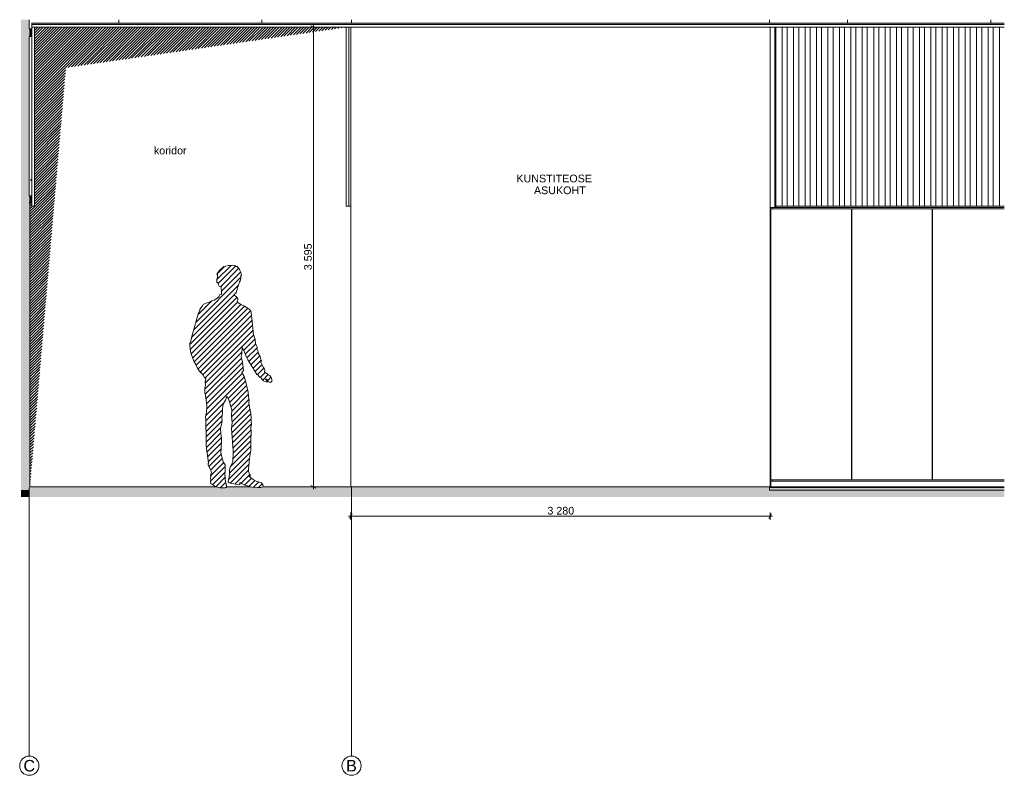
# Model space of a CAD drawing. Header units: millimetres. Extents: x -30 to 102382, y -31808 to 51594.
# Tile 1 of 172: x -30.34 to -22.63, y -2.25 to 3.66. Entities that reach past the tile are written whole.
import ezdxf
from ezdxf.enums import TextEntityAlignment as Align

# ---------------------------------------------------------------- set-up
doc = ezdxf.new("R2010")
doc.units = ezdxf.units.MM
doc.header["$MEASUREMENT"] = 0
for name, pattern in [('Telgjoon', [105, 75, -15, 0, -15]), ('tl_xref_DASH_2.5-1.25', [3750, 2500, -1250]), ('Wipeout_Contour', [1000, 0, -1000])]:
    doc.linetypes.add(name, pattern=pattern)
for name, color, linetype in [('02 Mõõdud ja kõrgused.AR', 7, 'Continuous'), ('03 Hoone põhiteljed.AR', 7, 'Continuous'), ('05 Sisesein proj.AR', 7, 'Continuous'), ('06 Põrand proj.AR', 7, 'Continuous'), ('42 Siseviimistlus_ paled 3d.SA', 7, 'Continuous'), ('42 Siseviimistlus_ ribistik.SA', 7, 'Continuous'), ('43 Sanitaartehnika_ aksessuaarid.SA', 7, 'Continuous'), ('43 Sanitaartehnika_ tähis.SA', 7, 'Continuous'), ('44 Sisustus_ erimööbel.SA', 7, 'Continuous'), ('44 Sisustus_ lahtine mööbel.SA', 7, 'Continuous'), ('44 Sisustus_ standardmööbel.SA', 7, 'Continuous'), ('47 Ripplagi 3d.SA', 7, 'Continuous'), ('47 Ripplagi pulgad 3d.SA', 7, 'Continuous'), ('47 Siseviimistlus_ põrand.SA', 7, 'Continuous'), ('47 Siseviimistlus_ sein.SA', 7, 'Continuous'), ('63 Siseosa valgustid.SA', 7, 'Continuous')]:
    doc.layers.add(name, color=color, linetype=linetype)
doc.styles.add('GENERATED_STYLE_2', font='arial.ttf')
doc.styles.add('GENERATED_STYLE_3', font='arial.ttf')
doc.dimstyles.new('GENERATED_STYLE__11', dxfattribs={"dimtxt": 60, "dimasz": 28.5, "dimexe": 0.18, "dimexo": 0.0625, "dimgap": 0, "dimtad": 1, "dimtih": 1, "dimtoh": 1, "dimdec": 0, "dimzin": 0, "dimdsep": 46, "dimtxsty": 'GENERATED_STYLE_3', "dimblk": 'ARROWHEAD_2', "dimblk1": 'ARROWHEAD_2', "dimblk2": 'ARROWHEAD_2', "dimcen": 0.09, "dimse1": 1, "dimse2": 1, "dimclrd": 8, "dimclre": 8, "dimclrt": 8, "dimadec": 1, "dimazin": 0, "dimtfac": 1, "dimtdec": 4, "dimtmove": 0, "dimatfit": 3, "dimfxl": 0, "dimtolj": 1, "dimtzin": 0, "dimarcsym": 0})
doc.dimstyles.new('GENERATED_STYLE__12', dxfattribs={"dimtxt": 60, "dimasz": 28.5, "dimexe": 0.18, "dimexo": 0.0625, "dimgap": 0, "dimtad": 1, "dimdec": 0, "dimzin": 0, "dimdsep": 46, "dimtxsty": 'GENERATED_STYLE_3', "dimblk": 'ARROWHEAD_2', "dimblk1": 'ARROWHEAD_2', "dimblk2": 'ARROWHEAD_2', "dimcen": 0.09, "dimse1": 1, "dimse2": 1, "dimclrd": 8, "dimclre": 8, "dimclrt": 8, "dimadec": 1, "dimazin": 0, "dimtfac": 1, "dimtdec": 4, "dimtmove": 0, "dimatfit": 3, "dimfxl": 0, "dimtolj": 1, "dimtzin": 0, "dimarcsym": 0})

# ---------------------------------------------------------------- blocks, each defined once
blk = doc.blocks.new('Standard grid marker[817]_1', base_point=(-27.74, 0))
at = {"layer": '03 Hoone põhiteljed.AR', "color": 7, "linetype": 'Telgjoon', "lineweight": 20}
for p, q in [((-27.74, -0.001), (-27.74, 0)), ((-27.74, -0.001), (-27.74, -2.099)), ((-27.74, -2.099), (-27.74, -2.1))]:
    blk.add_line(p, q, dxfattribs=at)
at = {"layer": '03 Hoone põhiteljed.AR', "color": 7, "linetype": 'Continuous', "lineweight": 20}
blk.add_circle((-27.74, -2.175), 0.075, dxfattribs=at)
at = {"layer": '03 Hoone põhiteljed.AR', "color": 7, "linetype": 'Telgjoon', "lineweight": 20}
blk.add_point((-27.74, -2.099), dxfattribs=at)
blk.add_point((-27.74, -2.099), dxfattribs=at)
at = {"layer": '03 Hoone põhiteljed.AR', "color": 12, "lineweight": 13, "style": 'GENERATED_STYLE_2'}
blk.add_attdef('AC_MarkerText_1', text='', height=0.09, rotation=360, dxfattribs=at).set_placement((-27.74, -2.13), align=Align.TOP_CENTER)
blk = doc.blocks.new('Standing Man Contour 02 26[818]_1', base_point=(-28.4736, 0.001))
at = {"color": 254, "linetype": 'Wipeout_Contour', "lineweight": 0, "ltscale": 8414.614938}
blk.add_wipeout([(-28.365, 0.8556), (-28.3793, 0.8759), (-28.3888, 0.8817), (-28.3967, 0.8862), (-28.4011, 0.8911), (-28.4164, 0.9001), (-28.4208, 0.9084), (-28.4185, 0.9175), (-28.4196, 0.9258), (-28.4286, 0.9381), (-28.4379, 0.958), (-28.448, 0.9791), (-28.4449, 0.9928), (-28.45, 1.0031), (-28.4524, 1.012), (-28.457, 1.0317), (-28.4618, 1.0377), (-28.4661, 1.0469), (-28.471, 1.0643), (-28.4775, 1.0805), (-28.4782, 1.0977), (-28.4861, 1.1141), (-28.4907, 1.1276), (-28.4947, 1.1572), (-28.502, 1.1806), (-28.5092, 1.205), (-28.5091, 1.2211), (-28.5146, 1.2718), (-28.5208, 1.3246), (-28.5245, 1.3655), (-28.528, 1.3798), (-28.5398, 1.3954), (-28.5636, 1.4109), (-28.5758, 1.418), (-28.6016, 1.4291), (-28.6272, 1.4454), (-28.6355, 1.4561), (-28.6302, 1.4658), (-28.63, 1.4762), (-28.6346, 1.4835), (-28.6416, 1.4936), (-28.6545, 1.5027), (-28.654, 1.515), (-28.6469, 1.5177), (-28.6416, 1.5245), (-28.6373, 1.5405), (-28.6317, 1.561), (-28.6267, 1.5754), (-28.6207, 1.5925), (-28.6172, 1.6033), (-28.6169, 1.6142), (-28.6127, 1.6107), (-28.6116, 1.6148), (-28.61, 1.6221), (-28.6073, 1.6208), (-28.6045, 1.6426), (-28.6045, 1.655), (-28.6004, 1.6601), (-28.6046, 1.6821), (-28.6126, 1.698), (-28.6164, 1.71), (-28.6208, 1.7093), (-28.627, 1.7188), (-28.6372, 1.7311), (-28.6396, 1.7259), (-28.6533, 1.7361), (-28.6675, 1.7397), (-28.6806, 1.7374), (-28.6891, 1.7378), (-28.7054, 1.737), (-28.7233, 1.7317), (-28.7335, 1.7271), (-28.7377, 1.7278), (-28.7485, 1.7195), (-28.7611, 1.7086), (-28.7725, 1.6966), (-28.7907, 1.6737), (-28.7924, 1.6654), (-28.7873, 1.6683), (-28.7891, 1.6488), (-28.7933, 1.6257), (-28.7941, 1.6021), (-28.7886, 1.6072), (-28.7854, 1.6031), (-28.7802, 1.5863), (-28.7754, 1.5748), (-28.7704, 1.5711), (-28.765, 1.5705), (-28.7603, 1.5689), (-28.7595, 1.5637), (-28.7581, 1.5486), (-28.7577, 1.5424), (-28.7561, 1.5341), (-28.7561, 1.5184), (-28.7574, 1.5101), (-28.7667, 1.5115), (-28.7718, 1.5028), (-28.7751, 1.4971), (-28.7811, 1.489), (-28.7843, 1.4867), (-28.7932, 1.4781), (-28.8135, 1.4665), (-28.8337, 1.4591), (-28.8525, 1.4511), (-28.8755, 1.4432), (-28.9012, 1.431), (-28.9049, 1.4221), (-28.9102, 1.4158), (-28.9216, 1.4004), (-28.9251, 1.3929), (-28.9262, 1.3855), (-28.9354, 1.366), (-28.9527, 1.3121), (-28.9658, 1.2638), (-28.9757, 1.2273), (-28.992, 1.1743), (-28.9944, 1.1552), (-29.0049, 1.1269), (-29.0051, 1.1013), (-29.002, 1.0903), (-29.0015, 1.0812), (-28.9957, 1.0542), (-28.9821, 1.0094), (-28.9698, 0.9843), (-28.9566, 0.9623), (-28.945, 0.9325), (-28.9285, 0.9101), (-28.9195, 0.8978), (-28.9159, 0.8991), (-28.8992, 0.8781), (-28.8894, 0.8614), (-28.878, 0.852), (-28.8835, 0.8258), (-28.8827, 0.8), (-28.8863, 0.7797), (-28.8866, 0.7404), (-28.8826, 0.7203), (-28.8739, 0.6653), (-28.8719, 0.6322), (-28.874, 0.5909), (-28.8772, 0.579), (-28.881, 0.5544), (-28.88, 0.5301), (-28.878, 0.4875), (-28.877, 0.4134), (-28.877, 0.3701), (-28.8766, 0.3326), (-28.8738, 0.3046), (-28.8696, 0.2703), (-28.8578, 0.1921), (-28.8603, 0.1886), (-28.8602, 0.1767), (-28.8509, 0.1535), (-28.8383, 0.1273), (-28.8346, 0.1177), (-28.8404, 0.1048), (-28.8439, 0.0883), (-28.8395, 0.0857), (-28.8436, 0.0712), (-28.8412, 0.0594), (-28.8428, 0.0459), (-28.8411, 0.0318), (-28.8248, 0.0203), (-28.8012, 0.005), (-28.7644, -0.003), (-28.7289, -0.0027), (-28.7178, 0.0014), (-28.7165, 0.0157), (-28.721, 0.0196), (-28.7191, 0.0345), (-28.7245, 0.0457), (-28.7293, 0.064), (-28.7312, 0.0762), (-28.7267, 0.0746), (-28.7271, 0.0841), (-28.7295, 0.1026), (-28.7287, 0.1357), (-28.7284, 0.1778), (-28.7441, 0.2025), (-28.7518, 0.2327), (-28.7592, 0.259), (-28.762, 0.2808), (-28.7604, 0.3005), (-28.7595, 0.3279), (-28.7577, 0.3585), (-28.7558, 0.3893), (-28.7608, 0.4214), (-28.7648, 0.4634), (-28.7567, 0.4916), (-28.7526, 0.5213), (-28.7536, 0.549), (-28.7502, 0.5831), (-28.7502, 0.6139), (-28.7468, 0.6395), (-28.7415, 0.6582), (-28.7262, 0.6839), (-28.7151, 0.7141), (-28.695, 0.6745), (-28.6899, 0.6491), (-28.6765, 0.6077), (-28.6774, 0.5594), (-28.6736, 0.5096), (-28.6784, 0.462), (-28.6667, 0.2888), (-28.6647, 0.252), (-28.6669, 0.2257), (-28.6671, 0.2025), (-28.69, 0.1591), (-28.6949, 0.1332), (-28.6952, 0.1095), (-28.6909, 0.1032), (-28.6948, 0.1028), (-28.6958, 0.0868), (-28.6958, 0.0683), (-28.702, 0.0683), (-28.7034, 0.0438), (-28.6959, 0.037), (-28.6747, 0.031), (-28.6295, 0.0246), (-28.6133, 0.0214), (-28.6133, 0.0388), (-28.6079, 0.0356), (-28.5667, 0.0149), (-28.5163, 0.0033), (-28.4736, 0.001), (-28.4519, 0.0011), (-28.4303, 0.006), (-28.4306, 0.015), (-28.4333, 0.0161), (-28.4347, 0.0219), (-28.443, 0.0362), (-28.459, 0.0427), (-28.4816, 0.0487), (-28.5091, 0.063), (-28.5426, 0.0896), (-28.5312, 0.0915), (-28.5374, 0.1038), (-28.5444, 0.1291), (-28.5449, 0.1477), (-28.5428, 0.1673), (-28.5471, 0.1737), (-28.5411, 0.1818), (-28.5396, 0.2034), (-28.5357, 0.2446), (-28.5275, 0.2918), (-28.5273, 0.3145), (-28.5266, 0.3781), (-28.524, 0.4256), (-28.5267, 0.4702), (-28.5223, 0.4957), (-28.5242, 0.5202), (-28.5245, 0.5459), (-28.527, 0.5795), (-28.5366, 0.6284), (-28.544, 0.6638), (-28.5396, 0.6826), (-28.5456, 0.712), (-28.5485, 0.7452), (-28.5588, 0.79), (-28.5649, 0.8147), (-28.5736, 0.8511), (-28.579, 0.8686), (-28.5988, 0.9), (-28.5851, 0.9153), (-28.5932, 0.9806), (-28.6036, 1.025), (-28.5986, 1.0468), (-28.5939, 1.096), (-28.5813, 1.0731), (-28.571, 1.0445), (-28.56, 1.02), (-28.5501, 0.9976), (-28.539, 0.9774), (-28.5255, 0.9568), (-28.5118, 0.9376), (-28.4988, 0.9142), (-28.48, 0.8852), (-28.4725, 0.8812), (-28.461, 0.8695), (-28.4543, 0.8608), (-28.4499, 0.8649), (-28.4444, 0.8536), (-28.4385, 0.8447), (-28.4295, 0.8344), (-28.4016, 0.824), (-28.3943, 0.8296), (-28.4138, 0.8469), (-28.4051, 0.8466), (-28.3947, 0.8411), (-28.3905, 0.8298), (-28.3752, 0.8209), (-28.3642, 0.8307), (-28.3637, 0.8436)], dxfattribs=at).dxf.layer = '44 Sisustus_ lahtine mööbel.SA'
at = {"layer": '44 Sisustus_ lahtine mööbel.SA', "linetype": 'Continuous', "lineweight": 13}
h = blk.add_hatch(dxfattribs=at)
h.set_pattern_fill('80_Siseviimistlus__kipsr_19', color=255, style=0, pattern_type=2)
h.set_pattern_definition([(45, (0, 0), (-0.021213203, 0.021213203), [])])
h.paths.add_polyline_path([(-28.365, 0.8556), (-28.3793, 0.8759), (-28.3888, 0.8817), (-28.3967, 0.8862), (-28.4011, 0.8911), (-28.4164, 0.9001), (-28.4208, 0.9084), (-28.4185, 0.9175), (-28.4196, 0.9258), (-28.4286, 0.9381), (-28.4379, 0.958), (-28.448, 0.9791), (-28.4449, 0.9928), (-28.45, 1.0031), (-28.4524, 1.012), (-28.457, 1.0317), (-28.4618, 1.0377), (-28.4661, 1.0469), (-28.471, 1.0643), (-28.4775, 1.0805), (-28.4782, 1.0977), (-28.4861, 1.1141), (-28.4907, 1.1276), (-28.4947, 1.1572), (-28.502, 1.1806), (-28.5092, 1.205), (-28.5091, 1.2211), (-28.5146, 1.2718), (-28.5208, 1.3246), (-28.5245, 1.3655), (-28.528, 1.3798), (-28.5398, 1.3954), (-28.5636, 1.4109), (-28.5758, 1.418), (-28.6016, 1.4291), (-28.6272, 1.4454), (-28.6355, 1.4561), (-28.6302, 1.4658), (-28.63, 1.4762), (-28.6346, 1.4835), (-28.6416, 1.4936), (-28.6545, 1.5027), (-28.654, 1.515), (-28.6469, 1.5177), (-28.6416, 1.5245), (-28.6373, 1.5405), (-28.6317, 1.561), (-28.6267, 1.5754), (-28.6207, 1.5925), (-28.6172, 1.6033), (-28.6169, 1.6142), (-28.6127, 1.6107), (-28.6116, 1.6148), (-28.61, 1.6221), (-28.6073, 1.6208), (-28.6045, 1.6426), (-28.6045, 1.655), (-28.6004, 1.6601), (-28.6046, 1.6821), (-28.6126, 1.698), (-28.6164, 1.71), (-28.6208, 1.7093), (-28.627, 1.7188), (-28.6372, 1.7311), (-28.6396, 1.7259), (-28.6533, 1.7361), (-28.6675, 1.7397), (-28.6806, 1.7374), (-28.6891, 1.7378), (-28.7054, 1.737), (-28.7233, 1.7317), (-28.7335, 1.7271), (-28.7377, 1.7278), (-28.7485, 1.7195), (-28.7611, 1.7086), (-28.7725, 1.6966), (-28.7907, 1.6737), (-28.7924, 1.6654), (-28.7873, 1.6683), (-28.7891, 1.6488), (-28.7933, 1.6257), (-28.7941, 1.6021), (-28.7886, 1.6072), (-28.7854, 1.6031), (-28.7802, 1.5863), (-28.7754, 1.5748), (-28.7704, 1.5711), (-28.765, 1.5705), (-28.7603, 1.5689), (-28.7595, 1.5637), (-28.7581, 1.5486), (-28.7577, 1.5424), (-28.7561, 1.5341), (-28.7561, 1.5184), (-28.7574, 1.5101), (-28.7667, 1.5115), (-28.7718, 1.5028), (-28.7751, 1.4971), (-28.7811, 1.489), (-28.7843, 1.4867), (-28.7932, 1.4781), (-28.8135, 1.4665), (-28.8337, 1.4591), (-28.8525, 1.4511), (-28.8755, 1.4432), (-28.9012, 1.431), (-28.9049, 1.4221), (-28.9102, 1.4158), (-28.9216, 1.4004), (-28.9251, 1.3929), (-28.9262, 1.3855), (-28.9354, 1.366), (-28.9527, 1.3121), (-28.9658, 1.2638), (-28.9757, 1.2273), (-28.992, 1.1743), (-28.9944, 1.1552), (-29.0049, 1.1269), (-29.0051, 1.1013), (-29.002, 1.0903), (-29.0015, 1.0812), (-28.9957, 1.0542), (-28.9821, 1.0094), (-28.9698, 0.9843), (-28.9566, 0.9623), (-28.945, 0.9325), (-28.9285, 0.9101), (-28.9195, 0.8978), (-28.9159, 0.8991), (-28.8992, 0.8781), (-28.8894, 0.8614), (-28.878, 0.852), (-28.8835, 0.8258), (-28.8827, 0.8), (-28.8863, 0.7797), (-28.8866, 0.7404), (-28.8826, 0.7203), (-28.8739, 0.6653), (-28.8719, 0.6322), (-28.874, 0.5909), (-28.8772, 0.579), (-28.881, 0.5544), (-28.88, 0.5301), (-28.878, 0.4875), (-28.877, 0.4134), (-28.877, 0.3701), (-28.8766, 0.3326), (-28.8738, 0.3046), (-28.8696, 0.2703), (-28.8578, 0.1921), (-28.8603, 0.1886), (-28.8602, 0.1767), (-28.8509, 0.1535), (-28.8383, 0.1273), (-28.8346, 0.1177), (-28.8404, 0.1048), (-28.8439, 0.0883), (-28.8395, 0.0857), (-28.8436, 0.0712), (-28.8412, 0.0594), (-28.8428, 0.0459), (-28.8411, 0.0318), (-28.8248, 0.0203), (-28.8012, 0.005), (-28.7644, -0.003), (-28.7289, -0.0027), (-28.7178, 0.0014), (-28.7165, 0.0157), (-28.721, 0.0196), (-28.7191, 0.0345), (-28.7245, 0.0457), (-28.7293, 0.064), (-28.7312, 0.0762), (-28.7267, 0.0746), (-28.7271, 0.0841), (-28.7295, 0.1026), (-28.7287, 0.1357), (-28.7284, 0.1778), (-28.7441, 0.2025), (-28.7518, 0.2327), (-28.7592, 0.259), (-28.762, 0.2808), (-28.7604, 0.3005), (-28.7595, 0.3279), (-28.7577, 0.3585), (-28.7558, 0.3893), (-28.7608, 0.4214), (-28.7648, 0.4634), (-28.7567, 0.4916), (-28.7526, 0.5213), (-28.7536, 0.549), (-28.7502, 0.5831), (-28.7502, 0.6139), (-28.7468, 0.6395), (-28.7415, 0.6582), (-28.7262, 0.6839), (-28.7151, 0.7141), (-28.695, 0.6745), (-28.6899, 0.6491), (-28.6765, 0.6077), (-28.6774, 0.5594), (-28.6736, 0.5096), (-28.6784, 0.462), (-28.6667, 0.2888), (-28.6647, 0.252), (-28.6669, 0.2257), (-28.6671, 0.2025), (-28.69, 0.1591), (-28.6949, 0.1332), (-28.6952, 0.1095), (-28.6909, 0.1032), (-28.6948, 0.1028), (-28.6958, 0.0868), (-28.6958, 0.0683), (-28.702, 0.0683), (-28.7034, 0.0438), (-28.6959, 0.037), (-28.6747, 0.031), (-28.6295, 0.0246), (-28.6133, 0.0214), (-28.6133, 0.0388), (-28.6079, 0.0356), (-28.5667, 0.0149), (-28.5163, 0.0033), (-28.4736, 0.001), (-28.4519, 0.0011), (-28.4303, 0.006), (-28.4306, 0.015), (-28.4333, 0.0161), (-28.4347, 0.0219), (-28.443, 0.0362), (-28.459, 0.0427), (-28.4816, 0.0487), (-28.5091, 0.063), (-28.5426, 0.0896), (-28.5312, 0.0915), (-28.5374, 0.1038), (-28.5444, 0.1291), (-28.5449, 0.1477), (-28.5428, 0.1673), (-28.5471, 0.1737), (-28.5411, 0.1818), (-28.5396, 0.2034), (-28.5357, 0.2446), (-28.5275, 0.2918), (-28.5273, 0.3145), (-28.5266, 0.3781), (-28.524, 0.4256), (-28.5267, 0.4702), (-28.5223, 0.4957), (-28.5242, 0.5202), (-28.5245, 0.5459), (-28.527, 0.5795), (-28.5366, 0.6284), (-28.544, 0.6638), (-28.5396, 0.6826), (-28.5456, 0.712), (-28.5485, 0.7452), (-28.5588, 0.79), (-28.5649, 0.8147), (-28.5736, 0.8511), (-28.579, 0.8686), (-28.5988, 0.9), (-28.5851, 0.9153), (-28.5932, 0.9806), (-28.6036, 1.025), (-28.5986, 1.0468), (-28.5939, 1.096), (-28.5813, 1.0731), (-28.571, 1.0445), (-28.56, 1.02), (-28.5501, 0.9976), (-28.539, 0.9774), (-28.5255, 0.9568), (-28.5118, 0.9376), (-28.4988, 0.9142), (-28.48, 0.8852), (-28.4725, 0.8812), (-28.461, 0.8695), (-28.4543, 0.8608), (-28.4499, 0.8649), (-28.4444, 0.8536), (-28.4385, 0.8447), (-28.4295, 0.8344), (-28.4016, 0.824), (-28.3943, 0.8296), (-28.4138, 0.8469), (-28.4051, 0.8466), (-28.3947, 0.8411), (-28.3905, 0.8298), (-28.3752, 0.8209), (-28.3642, 0.8307), (-28.3637, 0.8436)])
at = {"layer": '44 Sisustus_ lahtine mööbel.SA', "color": 7, "linetype": 'Continuous', "lineweight": 20, "flags": 128}
blk.add_lwpolyline([(-28.365, 0.8556), (-28.3637, 0.8436), (-28.3642, 0.8307), (-28.3752, 0.8209), (-28.3905, 0.8298), (-28.3947, 0.8411), (-28.4051, 0.8466), (-28.4138, 0.8469), (-28.3943, 0.8296), (-28.4016, 0.824), (-28.4295, 0.8344), (-28.4385, 0.8447), (-28.4444, 0.8536), (-28.4499, 0.8649), (-28.4543, 0.8608), (-28.461, 0.8695), (-28.4725, 0.8812), (-28.48, 0.8852), (-28.4988, 0.9142), (-28.5118, 0.9376), (-28.5255, 0.9568), (-28.539, 0.9774), (-28.5501, 0.9976), (-28.56, 1.02), (-28.571, 1.0445), (-28.5813, 1.0731), (-28.5939, 1.096), (-28.5986, 1.0468), (-28.6036, 1.025), (-28.5932, 0.9806), (-28.5851, 0.9153), (-28.5988, 0.9), (-28.579, 0.8686), (-28.5736, 0.8511), (-28.5649, 0.8147), (-28.5588, 0.79), (-28.5485, 0.7452), (-28.5456, 0.712), (-28.5396, 0.6826), (-28.544, 0.6638), (-28.5366, 0.6284), (-28.527, 0.5795), (-28.5245, 0.5459), (-28.5242, 0.5202), (-28.5223, 0.4957), (-28.5267, 0.4702), (-28.524, 0.4256), (-28.5266, 0.3781), (-28.5273, 0.3145), (-28.5275, 0.2918), (-28.5357, 0.2446), (-28.5396, 0.2034), (-28.5411, 0.1818), (-28.5471, 0.1737), (-28.5428, 0.1673), (-28.5449, 0.1477), (-28.5444, 0.1291), (-28.5374, 0.1038), (-28.5312, 0.0915), (-28.5426, 0.0896), (-28.5091, 0.063), (-28.4816, 0.0487), (-28.459, 0.0427), (-28.443, 0.0362), (-28.4347, 0.0219), (-28.4333, 0.0161), (-28.4306, 0.015), (-28.4303, 0.006), (-28.4519, 0.0011), (-28.4736, 0.001), (-28.5163, 0.0033), (-28.5667, 0.0149), (-28.6079, 0.0356), (-28.6133, 0.0388), (-28.6133, 0.0214), (-28.6295, 0.0246), (-28.6747, 0.031), (-28.6959, 0.037), (-28.7034, 0.0438), (-28.702, 0.0683), (-28.6958, 0.0683), (-28.6958, 0.0868), (-28.6948, 0.1028), (-28.6909, 0.1032), (-28.6952, 0.1095), (-28.6949, 0.1332), (-28.69, 0.1591), (-28.6671, 0.2025), (-28.6669, 0.2257), (-28.6647, 0.252), (-28.6667, 0.2888), (-28.6784, 0.462), (-28.6736, 0.5096), (-28.6774, 0.5594), (-28.6765, 0.6077), (-28.6899, 0.6491), (-28.695, 0.6745), (-28.7151, 0.7141), (-28.7262, 0.6839), (-28.7415, 0.6582), (-28.7468, 0.6395), (-28.7502, 0.6139), (-28.7502, 0.5831), (-28.7536, 0.549), (-28.7526, 0.5213), (-28.7567, 0.4916), (-28.7648, 0.4634), (-28.7608, 0.4214), (-28.7558, 0.3893), (-28.7577, 0.3585), (-28.7595, 0.3279), (-28.7604, 0.3005), (-28.762, 0.2808), (-28.7592, 0.259), (-28.7518, 0.2327), (-28.7441, 0.2025), (-28.7284, 0.1778), (-28.7287, 0.1357), (-28.7295, 0.1026), (-28.7271, 0.0841), (-28.7267, 0.0746), (-28.7312, 0.0762), (-28.7293, 0.064), (-28.7245, 0.0457), (-28.7191, 0.0345), (-28.721, 0.0196), (-28.7165, 0.0157), (-28.7178, 0.0014), (-28.7289, -0.0027), (-28.7644, -0.003), (-28.8012, 0.005), (-28.8248, 0.0203), (-28.8411, 0.0318), (-28.8428, 0.0459), (-28.8412, 0.0594), (-28.8436, 0.0712), (-28.8395, 0.0857), (-28.8439, 0.0883), (-28.8404, 0.1048), (-28.8346, 0.1177), (-28.8383, 0.1273), (-28.8509, 0.1535), (-28.8602, 0.1767), (-28.8603, 0.1886), (-28.8578, 0.1921), (-28.8696, 0.2703), (-28.8738, 0.3046), (-28.8766, 0.3326), (-28.877, 0.3701), (-28.877, 0.4134), (-28.878, 0.4875), (-28.88, 0.5301), (-28.881, 0.5544), (-28.8772, 0.579), (-28.874, 0.5909), (-28.8719, 0.6322), (-28.8739, 0.6653), (-28.8826, 0.7203), (-28.8866, 0.7404), (-28.8863, 0.7797), (-28.8827, 0.8), (-28.8835, 0.8258), (-28.878, 0.852), (-28.8894, 0.8614), (-28.8992, 0.8781), (-28.9159, 0.8991), (-28.9195, 0.8978), (-28.9285, 0.9101), (-28.945, 0.9325), (-28.9566, 0.9623), (-28.9698, 0.9843), (-28.9821, 1.0094), (-28.9957, 1.0542), (-29.0015, 1.0812), (-29.002, 1.0903), (-29.0051, 1.1013), (-29.0049, 1.1269), (-28.9944, 1.1552), (-28.992, 1.1743), (-28.9757, 1.2273), (-28.9658, 1.2638), (-28.9527, 1.3121), (-28.9354, 1.366), (-28.9262, 1.3855), (-28.9251, 1.3929), (-28.9216, 1.4004), (-28.9102, 1.4158), (-28.9049, 1.4221), (-28.9012, 1.431), (-28.8755, 1.4432), (-28.8525, 1.4511), (-28.8337, 1.4591), (-28.8135, 1.4665), (-28.7932, 1.4781), (-28.7843, 1.4867), (-28.7811, 1.489), (-28.7751, 1.4971), (-28.7718, 1.5028), (-28.7667, 1.5115), (-28.7574, 1.5101), (-28.7561, 1.5184), (-28.7561, 1.5341), (-28.7577, 1.5424), (-28.7581, 1.5486), (-28.7595, 1.5637), (-28.7603, 1.5689), (-28.765, 1.5705), (-28.7704, 1.5711), (-28.7754, 1.5748), (-28.7802, 1.5863), (-28.7854, 1.6031), (-28.7886, 1.6072), (-28.7941, 1.6021), (-28.7933, 1.6257), (-28.7891, 1.6488), (-28.7873, 1.6683), (-28.7924, 1.6654), (-28.7907, 1.6737), (-28.7725, 1.6966), (-28.7611, 1.7086), (-28.7485, 1.7195), (-28.7377, 1.7278), (-28.7335, 1.7271), (-28.7233, 1.7317), (-28.7054, 1.737), (-28.6891, 1.7378), (-28.6806, 1.7374), (-28.6675, 1.7397), (-28.6533, 1.7361), (-28.6396, 1.7259), (-28.6372, 1.7311), (-28.627, 1.7188), (-28.6208, 1.7093), (-28.6164, 1.71), (-28.6126, 1.698), (-28.6046, 1.6821), (-28.6004, 1.6601), (-28.6045, 1.655), (-28.6045, 1.6426), (-28.6073, 1.6208), (-28.61, 1.6221), (-28.6116, 1.6148), (-28.6127, 1.6107), (-28.6169, 1.6142), (-28.6172, 1.6033), (-28.6207, 1.5925), (-28.6267, 1.5754), (-28.6317, 1.561), (-28.6373, 1.5405), (-28.6416, 1.5245), (-28.6469, 1.5177), (-28.654, 1.515), (-28.6545, 1.5027), (-28.6416, 1.4936), (-28.6346, 1.4835), (-28.63, 1.4762), (-28.6302, 1.4658), (-28.6355, 1.4561), (-28.6272, 1.4454), (-28.6016, 1.4291), (-28.5758, 1.418), (-28.5636, 1.4109), (-28.5398, 1.3954), (-28.528, 1.3798), (-28.5245, 1.3655), (-28.5208, 1.3246), (-28.5146, 1.2718), (-28.5091, 1.2211), (-28.5092, 1.205), (-28.502, 1.1806), (-28.4947, 1.1572), (-28.4907, 1.1276), (-28.4861, 1.1141), (-28.4782, 1.0977), (-28.4775, 1.0805), (-28.471, 1.0643), (-28.4661, 1.0469), (-28.4618, 1.0377), (-28.457, 1.0317), (-28.4524, 1.012), (-28.45, 1.0031), (-28.4449, 0.9928), (-28.448, 0.9791), (-28.4379, 0.958), (-28.4286, 0.9381), (-28.4196, 0.9258), (-28.4185, 0.9175), (-28.4208, 0.9084), (-28.4164, 0.9001), (-28.4011, 0.8911), (-28.3967, 0.8862), (-28.3888, 0.8817), (-28.3793, 0.8759)], close=True, dxfattribs=at)
blk = doc.blocks.new('Standard grid marker[819]_1', base_point=(-30.26, 0))
at = {"layer": '03 Hoone põhiteljed.AR', "color": 7, "linetype": 'Telgjoon', "lineweight": 20}
for p, q in [((-30.26, -0.001), (-30.26, 0)), ((-30.26, -0.001), (-30.26, -2.099)), ((-30.26, -2.099), (-30.26, -2.1))]:
    blk.add_line(p, q, dxfattribs=at)
at = {"layer": '03 Hoone põhiteljed.AR', "color": 7, "linetype": 'Continuous', "lineweight": 20}
blk.add_circle((-30.26, -2.175), 0.075, dxfattribs=at)
at = {"layer": '03 Hoone põhiteljed.AR', "color": 7, "linetype": 'Telgjoon', "lineweight": 20}
blk.add_point((-30.26, -2.099), dxfattribs=at)
blk.add_point((-30.26, -2.099), dxfattribs=at)
at = {"layer": '03 Hoone põhiteljed.AR', "color": 12, "lineweight": 13, "style": 'GENERATED_STYLE_2'}
blk.add_attdef('AC_MarkerText_1', text='', height=0.09, rotation=360, dxfattribs=at).set_placement((-30.26, -2.13), align=Align.TOP_CENTER)
blk = doc.blocks.new('*D1244')
at = {"layer": '02 Mõõdud ja kõrgused.AR', "color": 8, "linetype": 'Continuous', "lineweight": 13}
for p, q in [((-27.7633, -0.2237), (-27.745, -0.2237)), ((-27.7342, -0.2049), (-27.7558, -0.2424)), ((-27.745, -0.2518), (-27.745, -0.1955)), ((-27.745, -0.2237), (-24.465, -0.2237)), ((-24.4758, -0.2424), (-24.4542, -0.2049)), ((-24.465, -0.2518), (-24.465, -0.1955)), ((-24.465, -0.2237), (-24.4467, -0.2237))]:
    blk.add_line(p, q, dxfattribs=at)
at = {"layer": '02 Mõõdud ja kõrgused.AR', "color": 8, "lineweight": 13, "insert": (-26.208, -0.2117), "char_height": 0.06, "attachment_point": 7, "style": 'GENERATED_STYLE_3'}
blk.add_mtext('{\\A1;\\fArial|b0|i0|c0|p0;3\xa0280}', dxfattribs=at)
blk = doc.blocks.new('ARROWHEAD_2')
at = {"color": 0, "linetype": 'Continuous', "lineweight": 0}
for p, q in [((-0.37813, -0.655), (0.37813, 0.655)), ((0, 0), (-1, 0))]:
    blk.add_line(p, q, dxfattribs=at)
blk = doc.blocks.new('*D1245')
at = {"layer": '02 Mõõdud ja kõrgused.AR', "color": 8, "linetype": 'Continuous', "lineweight": 13}
for p, q in [((-28.01, 3.6), (-28.0663, 3.6)), ((-28.0194, 3.5892), (-28.0569, 3.6108)), ((-28.0382, 3.6), (-28.0382, 3.6183)), ((-28.0382, 0.005), (-28.0382, 3.6)), ((-28.01, 0.005), (-28.0663, 0.005)), ((-28.0569, 0.0158), (-28.0194, -0.0058)), ((-28.0382, -0.0133), (-28.0382, 0.005))]:
    blk.add_line(p, q, dxfattribs=at)
at = {"layer": '02 Mõõdud ja kõrgused.AR', "color": 8, "lineweight": 13, "insert": (-28.0502, 1.6995), "char_height": 0.06, "attachment_point": 7, "rotation": 90, "style": 'GENERATED_STYLE_3'}
blk.add_mtext('{\\A1;\\fArial|b0|i0|c0|p0;3\xa0595}', dxfattribs=at)

msp = doc.modelspace()

# ---------------------------------------------------------------- hatches: boundary and pattern name
at = {"layer": '05 Sisesein proj.AR', "linetype": 'Continuous', "lineweight": 13}
for points in [[(-30.26, -0.02), (-30.26, 3.6587), (-30.3256, 3.6587), (-30.3256, -0.02)], [(-30.26, -0.0731), (-30.26, -0.02), (-30.3256, -0.02), (-30.3256, -0.0731)]]:
    msp.add_hatch(color=252, dxfattribs=at).paths.add_polyline_path(points)
at = {"layer": '06 Põrand proj.AR', "linetype": 'Continuous', "lineweight": 13}
msp.add_hatch(color=252, dxfattribs=at).paths.add_polyline_path([(-30.26, 0), (-30.26, -0.0731), (-24.47, -0.0731), (-24.47, 0)])
at = {"layer": '42 Siseviimistlus_ ribistik.SA', "linetype": 'Continuous', "lineweight": 13}
for points in [[(-30.24, 3.5278), (-30.24, 3.5865), (-30.26, 3.5865), (-30.26, 3.5278)], [(-30.239, 2.2), (-30.239, 3.61), (-30.24, 3.61), (-30.24, 2.2)], [(-30.24, 2.2235), (-30.24, 2.2822), (-30.26, 2.2822), (-30.26, 2.2235)]]:
    msp.add_hatch(color=252, dxfattribs=at).paths.add_polyline_path(points)
at = {"layer": '47 Ripplagi 3d.SA', "linetype": 'Continuous', "lineweight": 13}
msp.add_hatch(color=252, dxfattribs=at).paths.add_polyline_path([(-30.2391, 3.62), (-22.6346, 3.62), (-22.6346, 3.632), (-30.2391, 3.632)])
at = {"layer": '47 Siseviimistlus_ põrand.SA', "linetype": 'Continuous', "lineweight": 13}
for points in [[(-30.26, 0.005), (-30.26, 0), (-24.4651, 0), (-24.4651, 0.005)], [(-24.465, -0.019), (-22.6346, -0.019), (-22.6346, 0.001), (-24.465, 0.001)]]:
    msp.add_hatch(color=252, dxfattribs=at).paths.add_polyline_path(points)
at = {"layer": '47 Siseviimistlus_ sein.SA', "linetype": 'Continuous', "lineweight": 13}
msp.add_hatch(color=252, dxfattribs=at).paths.add_polyline_path([(-30.26, 0.005), (-30.255, 0.005), (-30.255, 2.2235), (-30.26, 2.2235)])
at = {"layer": '63 Siseosa valgustid.SA', "linetype": 'Continuous', "lineweight": 13}
msp.add_hatch(color=252, dxfattribs=at).paths.add_polyline_path([(-30.249, 2.41), (-30.249, 2.4), (-30.24, 2.4), (-30.24, 2.41)])

# ---------------------------------------------------------------- linework, layer by layer
at = {"layer": '05 Sisesein proj.AR', "color": 7, "linetype": 'Continuous', "lineweight": 20}
for p, q in [((-30.26, 3.6587), (-30.26, 3.5865)), ((-27.74, 3.632), (-27.74, 3.6587)), ((-24.47, 3.6587), (-24.47, 3.632)), ((-30.26, 3.5278), (-30.26, 2.2822))]:
    msp.add_line(p, q, dxfattribs=at)
at = {"layer": '06 Põrand proj.AR', "color": 7, "linetype": 'Continuous', "lineweight": 20}
msp.add_line((-24.47, 0), (-24.47, -0.02), dxfattribs=at)
at = {"layer": '42 Siseviimistlus_ paled 3d.SA', "color": 7, "linetype": 'Continuous', "lineweight": 20}
for q in [(-24.429, 3.6), (-24.465, 2.1906)]:
    msp.add_line((-24.429, 2.1906), q, dxfattribs=at)
at = {"layer": '42 Siseviimistlus_ ribistik.SA', "color": 7, "linetype": 'Continuous', "lineweight": 20}
for p, q in [((-30.24, 3.5865), (-30.26, 3.5865)), ((-30.24, 3.61), (-30.24, 3.5865)), ((-30.239, 3.61), (-30.24, 3.61)), ((-30.239, 3.61), (-30.239, 2.41)), ((-30.219, 2.2), (-30.219, 3.6)), ((-27.781, 2.2), (-27.781, 3.6)), ((-24.3713, 2.2), (-24.3713, 3.6)), ((-24.3316, 2.2), (-24.3316, 3.6)), ((-24.282, 2.2), (-24.282, 3.6)), ((-24.2422, 2.2), (-24.2422, 3.6)), ((-24.1926, 2.2), (-24.1926, 3.6)), ((-24.1529, 2.2), (-24.1529, 3.6)), ((-24.1032, 2.2), (-24.1032, 3.6)), ((-24.0635, 2.2), (-24.0635, 3.6)), ((-24.0138, 2.2), (-24.0138, 3.6)), ((-23.9741, 2.2), (-23.9741, 3.6)), ((-23.9245, 2.2), (-23.9245, 3.6)), ((-23.8847, 2.2), (-23.8847, 3.6)), ((-23.8351, 2.2), (-23.8351, 3.6)), ((-23.7954, 2.2), (-23.7954, 3.6)), ((-23.7457, 2.2), (-23.7457, 3.6)), ((-23.706, 2.2), (-23.706, 3.6)), ((-23.6563, 2.2), (-23.6563, 3.6)), ((-23.6166, 2.2), (-23.6166, 3.6)), ((-23.567, 2.2), (-23.567, 3.6)), ((-23.5272, 2.2), (-23.5272, 3.6)), ((-23.4776, 2.2), (-23.4776, 3.6)), ((-23.4379, 2.2), (-23.4379, 3.6)), ((-23.3882, 2.2), (-23.3882, 3.6)), ((-23.3485, 2.2), (-23.3485, 3.6)), ((-23.2988, 2.2), (-23.2988, 3.6)), ((-23.2591, 2.2), (-23.2591, 3.6)), ((-23.2095, 2.2), (-23.2095, 3.6)), ((-23.1698, 2.2), (-23.1698, 3.6)), ((-23.1201, 2.2), (-23.1201, 3.6)), ((-23.0804, 2.2), (-23.0804, 3.6)), ((-23.0307, 2.2), (-23.0307, 3.6)), ((-22.991, 2.2), (-22.991, 3.6)), ((-22.941, 2.2), (-22.941, 3.6)), ((-22.901, 2.2), (-22.901, 3.6)), ((-22.851, 2.2), (-22.851, 3.6)), ((-22.811, 2.2), (-22.811, 3.6)), ((-22.761, 2.2), (-22.761, 3.6)), ((-22.721, 2.2), (-22.721, 3.6)), ((-22.671, 2.2), (-22.671, 3.6)), ((-30.24, 3.5278), (-30.26, 3.5278)), ((-30.24, 3.5278), (-30.24, 2.2822)), ((-30.239, 2.4), (-30.239, 2.2)), ((-30.24, 2.2822), (-30.26, 2.2822)), ((-30.24, 2.2235), (-30.26, 2.2235)), ((-30.24, 2.2235), (-30.24, 2.2)), ((-30.239, 2.2), (-30.24, 2.2)), ((-30.239, 2.2), (-30.219, 2.2)), ((-27.761, 2.2), (-27.781, 2.2)), ((-24.3713, 2.2), (-24.421, 2.2)), ((-24.3316, 2.2), (-24.3713, 2.2)), ((-24.282, 2.2), (-24.3316, 2.2)), ((-24.2422, 2.2), (-24.282, 2.2)), ((-24.1926, 2.2), (-24.2422, 2.2)), ((-24.1529, 2.2), (-24.1926, 2.2)), ((-24.1032, 2.2), (-24.1529, 2.2)), ((-24.0635, 2.2), (-24.1032, 2.2)), ((-24.0138, 2.2), (-24.0635, 2.2)), ((-23.9741, 2.2), (-24.0138, 2.2)), ((-23.9245, 2.2), (-23.9741, 2.2)), ((-23.8847, 2.2), (-23.9245, 2.2)), ((-23.8351, 2.2), (-23.8847, 2.2)), ((-23.7954, 2.2), (-23.8351, 2.2)), ((-23.7457, 2.2), (-23.7954, 2.2)), ((-23.706, 2.2), (-23.7457, 2.2)), ((-23.6563, 2.2), (-23.706, 2.2)), ((-23.6166, 2.2), (-23.6563, 2.2)), ((-23.567, 2.2), (-23.6166, 2.2)), ((-23.5272, 2.2), (-23.567, 2.2)), ((-23.4776, 2.2), (-23.5272, 2.2)), ((-23.4379, 2.2), (-23.4776, 2.2)), ((-23.3882, 2.2), (-23.4379, 2.2)), ((-23.3485, 2.2), (-23.3882, 2.2)), ((-23.2988, 2.2), (-23.3485, 2.2)), ((-23.2591, 2.2), (-23.2988, 2.2)), ((-23.2095, 2.2), (-23.2591, 2.2)), ((-23.1698, 2.2), (-23.2095, 2.2)), ((-23.1201, 2.2), (-23.1698, 2.2)), ((-23.0804, 2.2), (-23.1201, 2.2)), ((-23.0307, 2.2), (-23.0804, 2.2)), ((-22.991, 2.2), (-23.0307, 2.2)), ((-22.941, 2.2), (-22.991, 2.2)), ((-22.901, 2.2), (-22.941, 2.2)), ((-22.851, 2.2), (-22.901, 2.2)), ((-22.811, 2.2), (-22.851, 2.2)), ((-22.761, 2.2), (-22.811, 2.2)), ((-22.721, 2.2), (-22.761, 2.2)), ((-22.671, 2.2), (-22.721, 2.2)), ((-22.6346, 2.2), (-22.671, 2.2))]:
    msp.add_line(p, q, dxfattribs=at)
at = {"layer": '44 Sisustus_ erimööbel.SA', "color": 1, "linetype": 'Continuous', "lineweight": 13}
for p, q in [((-27.745, 0.005), (-27.745, 3.6)), ((-24.465, 3.6), (-24.465, 0.001)), ((-24.465, 0), (-24.4651, 0))]:
    msp.add_line(p, q, dxfattribs=at)
at = {"layer": '44 Sisustus_ standardmööbel.SA', "color": 7, "linetype": 'Continuous', "lineweight": 20}
for p, q in [((-24.4595, 0.0605), (-24.4595, 2.1795)), ((-23.8291, 2.1795), (-24.4595, 2.1795)), ((-24.45, 2.1795), (-24.45, 2.19)), ((-24.421, 2.19), (-22.6346, 2.19)), ((-23.8291, 0.0605), (-23.8291, 2.1795)), ((-23.8291, 2.17), (-23.8281, 2.17)), ((-23.8281, 0.0605), (-23.8281, 2.1795)), ((-23.1977, 2.1795), (-23.8281, 2.1795)), ((-23.1977, 0.0605), (-23.1977, 2.1795)), ((-23.1977, 2.17), (-23.1957, 2.17)), ((-23.1957, 0.0605), (-23.1957, 2.1795)), ((-22.6346, 2.1795), (-23.1957, 2.1795)), ((-24.465, 0.05), (-24.46, 0.05)), ((-24.46, 0.005), (-24.46, 0.05)), ((-24.46, 0.05), (-24.45, 0.05)), ((-24.4595, 0.0605), (-23.8291, 0.0605)), ((-24.45, 0.05), (-24.45, 0.0605)), ((-24.45, 0.05), (-22.6346, 0.05)), ((-23.8291, 0.07), (-23.8281, 0.07)), ((-23.8281, 0.0605), (-23.1977, 0.0605)), ((-23.1977, 0.07), (-23.1957, 0.07)), ((-23.1957, 0.0605), (-22.6346, 0.0605))]:
    msp.add_line(p, q, dxfattribs=at)
at = {"layer": '47 Ripplagi 3d.SA', "color": 7, "linetype": 'Continuous', "lineweight": 20}
for p, q in [((-30.2391, 3.632), (-30.2391, 3.62)), ((-22.6346, 3.632), (-30.2391, 3.632)), ((-22.6346, 3.62), (-30.2391, 3.62))]:
    msp.add_line(p, q, dxfattribs=at)
at = {"layer": '47 Ripplagi pulgad 3d.SA', "color": 7, "linetype": 'Continuous', "lineweight": 20}
for p, q in [((-30.2402, 3.62), (-30.2402, 3.6)), ((-30.2402, 3.62), (-30.2391, 3.62)), ((-30.2402, 3.6), (-30.24, 3.6)), ((-30.239, 3.6), (-22.6346, 3.6))]:
    msp.add_line(p, q, dxfattribs=at)
at = {"layer": '47 Siseviimistlus_ põrand.SA', "color": 253, "linetype": 'tl_xref_DASH_2.5-1.25', "lineweight": 13}
for p, q in [((-24.4651, 0.005), (-30.255, 0.005)), ((-24.4651, 0), (-24.47, 0)), ((-24.4651, 0.005), (-24.4651, 0)), ((-22.6346, 0.001), (-24.465, 0.001)), ((-22.6346, -0.019), (-24.465, -0.019))]:
    msp.add_line(p, q, dxfattribs=at)
at = {"layer": '47 Siseviimistlus_ sein.SA', "color": 7, "linetype": 'Continuous', "lineweight": 20}
for p, q in [((-27.761, 3.6), (-27.761, 2.2)), ((-24.421, 2.19), (-24.421, 3.6)), ((-30.255, 2.23), (-30.26, 2.23)), ((-30.255, 2.23), (-30.255, 0.005)), ((-27.761, 2.2), (-27.745, 2.2)), ((-24.465, 2.19), (-24.449, 2.19)), ((-24.449, 2.19), (-24.449, 2.1906)), ((-24.421, 2.19), (-24.449, 2.19))]:
    msp.add_line(p, q, dxfattribs=at)
at = {"layer": '63 Siseosa valgustid.SA', "color": 255, "linetype": 'Continuous', "lineweight": 0}
for p, q in [((-29.56, 3.632), (-29.56, 3.6587)), ((-28.44, 3.632), (-28.44, 3.6587)), ((-23.8597, 3.632), (-23.8597, 3.6587)), ((-22.7397, 3.632), (-22.7397, 3.6587))]:
    msp.add_line(p, q, dxfattribs=at)
at = {"layer": '63 Siseosa valgustid.SA', "color": 7, "linetype": 'Continuous', "lineweight": 13}
for p, q in [((-30.249, 2.41), (-30.249, 2.4)), ((-30.239, 2.41), (-30.249, 2.41)), ((-30.239, 2.4), (-30.249, 2.4))]:
    msp.add_line(p, q, dxfattribs=at)

# ---------------------------------------------------------------- block references
at = {"layer": '03 Hoone põhiteljed.AR', "color": 7, "linetype": 'Continuous', "lineweight": 20}
for name, p, values in [('Standard grid marker[819]_1', (-30.26, 0), {'AC_MarkerText_1': 'C'}), ('Standard grid marker[817]_1', (-27.74, 0), {'AC_MarkerText_1': 'B'})]:
    msp.add_blockref(name, p, dxfattribs=at).add_auto_attribs(values)

# ---------------------------------------------------------------- texts
at = {"layer": '43 Sanitaartehnika_ tähis.SA', "color": 8, "linetype": 'Continuous', "lineweight": 13, "insert": (-29.1575, 2.6048), "char_height": 0.06, "attachment_point": 8, "style": 'GENERATED_STYLE_3'}
msp.add_mtext('{\\A1;\\fArial|b0|i0|c0|p0;koridor}', dxfattribs=at)
at = {"layer": '43 Sanitaartehnika_ tähis.SA', "color": 7, "linetype": 'Continuous', "lineweight": 13, "insert": (-26.1549, 2.2936), "char_height": 0.06, "attachment_point": 8, "line_spacing_factor": 0.923867, "style": 'GENERATED_STYLE_3'}
msp.add_mtext('{\\A1;\\fArial|b0|i0|c0|p0;KUNSTITEOSE}\\P{\\fArial|b0|i0|c0|p0;\\W3.80670; }{\\A1;\\fArial|b0|i0|c0|p0;ASUKOHT}', dxfattribs=at)

# ---------------------------------------------------------------- dimensions: what is measured, and where the dimension line sits
at = {"layer": '02 Mõõdud ja kõrgused.AR', "color": 8, "linetype": 'Continuous', "lineweight": 13}
dim = msp.add_linear_dim(base=(-28.0382, 3.6), p1=(-28.0047, 0.005), p2=(-27.99, 3.6), angle=90, dimstyle='GENERATED_STYLE__12', dxfattribs=at)
dim.commit()
dim.dimension.update_dxf_attribs({"geometry": '*D1245', "text_midpoint": (-28.0802, 1.8025), "dimtype": 160, "text_rotation": 90})

# ---------------------------------------------------------------- next in the draw order: block references
at = {"layer": '44 Sisustus_ lahtine mööbel.SA', "color": 7, "linetype": 'Continuous', "lineweight": 20}
msp.add_blockref('Standing Man Contour 02 26[818]_1', (-28.4736, 0.001), dxfattribs=at)

# ---------------------------------------------------------------- next in the draw order: wipeouts: each hides what was drawn before it
at = {"color": 254, "linetype": 'Wipeout_Contour', "lineweight": 0, "ltscale": 94.220545}
msp.add_wipeout([(-24.465, 0.001), (-22.6346, 0.001), (-22.6346, 0.005), (-24.465, 0.005)], dxfattribs=at).dxf.layer = '47 Siseviimistlus_ põrand.SA'

# ---------------------------------------------------------------- next in the draw order: hatches: boundary and pattern name
at = {"layer": '06 Põrand proj.AR', "linetype": 'Continuous', "lineweight": 13}
msp.add_hatch(color=252, dxfattribs=at).paths.add_polyline_path([(-24.47, -0.0731), (-22.6346, -0.0731), (-22.6346, -0.02), (-24.47, -0.02)])
at = {"layer": '43 Sanitaartehnika_ aksessuaarid.SA', "linetype": 'Continuous', "lineweight": 13}
h = msp.add_hatch(dxfattribs=at)
h.set_pattern_fill('05_Üldine__varjud_0001', color=252, style=0, pattern_type=2)
h.set_pattern_definition([(45, (0, 0), (-0.010606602, 0.010606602), [])])
h.paths.add_polyline_path([(-30.255, 2.2235), (-30.255, 0.005), (-29.9739, 3.2831), (-27.781, 3.6), (-30.219, 3.6), (-30.219, 2.2), (-30.239, 2.2), (-30.24, 2.2), (-30.24, 2.2235)])

# ---------------------------------------------------------------- next in the draw order: linework, layer by layer
at = {"layer": '06 Põrand proj.AR', "color": 7, "linetype": 'Continuous', "lineweight": 20}
msp.add_line((-22.6346, -0.02), (-24.47, -0.02), dxfattribs=at)
at = {"layer": '43 Sanitaartehnika_ aksessuaarid.SA', "color": 8, "linetype": 'Continuous', "lineweight": 13, "flags": 128}
msp.add_lwpolyline([(-24.465, 0.005), (-24.465, 3.6), (-27.745, 3.6), (-27.745, 0.005)], close=True, dxfattribs=at)
at = {"layer": '47 Siseviimistlus_ põrand.SA', "color": 253, "linetype": 'tl_xref_DASH_2.5-1.25', "lineweight": 13}
msp.add_line((-24.465, 0.005), (-22.6346, 0.005), dxfattribs=at)

# ---------------------------------------------------------------- next in the draw order: dimensions: what is measured, and where the dimension line sits
at = {"layer": '02 Mõõdud ja kõrgused.AR', "color": 8, "linetype": 'Continuous', "lineweight": 13}
dim = msp.add_linear_dim(base=(-24.465, -0.2237), p1=(-27.745, 0.0406), p2=(-24.465, 0.0217), dimstyle='GENERATED_STYLE__11', dxfattribs=at)
dim.commit()
dim.dimension.update_dxf_attribs({"geometry": '*D1244', "text_midpoint": (-26.105, -0.1817), "dimtype": 160})

doc.saveas('drawing.dxf')
